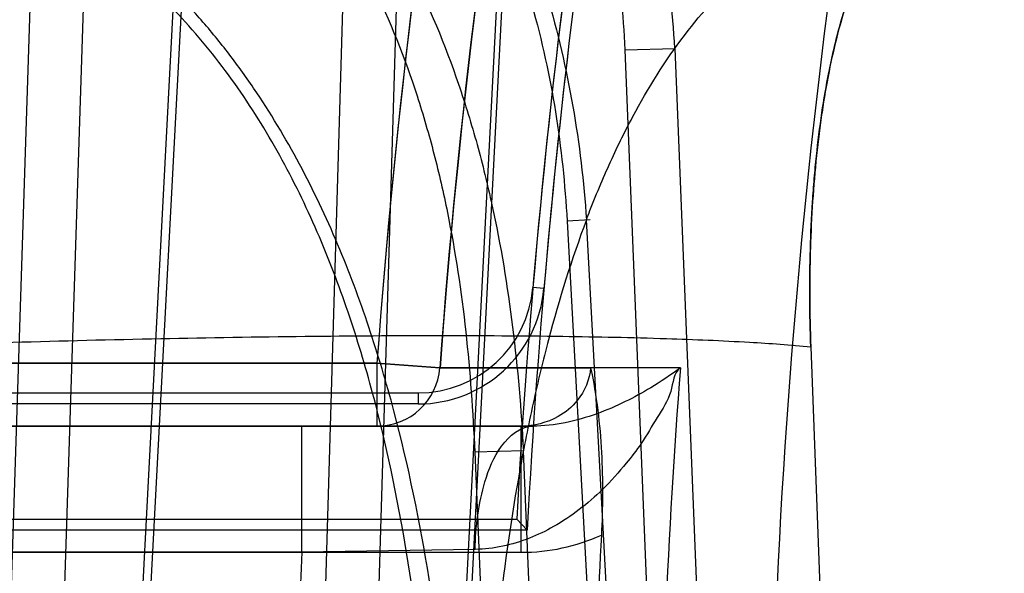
# Model space of a CAD drawing. Header units: millimetres. Extents: x 0 to 297, y 0 to 210.
# Tile 251 of 256: x 58.0827 to 58.1373, y 160.0303 to 160.061. Entities that reach past the tile are written whole.
import ezdxf

# ---------------------------------------------------------------- set-up
doc = ezdxf.new("R2010")
doc.units = ezdxf.units.MM
doc.header["$LTSCALE"] = 16.335
doc.layers.get('0').update_dxf_attribs({"linetype": 'CONTINUOUS'})
for name, color, linetype in [('AXES_REF', 7, 'CONTINUOUS'), ('INTFCLR_1', 7, 'CONTINUOUS'), ('INTFCLR_144815', 7, 'CONTINUOUS'), ('INTFCLR_72935', 7, 'CONTINUOUS')]:
    doc.layers.add(name, color=color, linetype=linetype)

msp = doc.modelspace()

# ---------------------------------------------------------------- linework, layer by layer
at = {"color": 7, "linetype": 'Continuous'}
for radius in [6.787079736, 6.7865, 6.743039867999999]:
    msp.add_circle((57.4637306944, 154.7114647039), radius, dxfattribs=at)
msp.add_arc((57.4637306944, 154.7114647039), 6.72, 278.2771290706, 261.7228709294, dxfattribs=at)
at = {"layer": 'AXES_REF', "color": 9, "linetype": 'Continuous'}
msp.add_circle((57.4637306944, 154.7114647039), 6.191158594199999, dxfattribs=at)
at = {"layer": 'INTFCLR_1', "color": 9, "linetype": 'Continuous'}
for p, q in [((58.03792640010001, 160.0419647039), (58.1025315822, 160.0419647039)), ((58.1025315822, 160.0419647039), (58.1025315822, 160.0384647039)), ((58.1025315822, 160.0419647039), (58.1060190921, 160.0417064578)), ((58.1105404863, 160.0384647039), (58.03792640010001, 160.0384647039)), ((58.1105404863, 160.0314647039), (58.1105404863, 160.0384647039)), ((58.03792640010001, 160.0314647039), (58.1105404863, 160.0314647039))]:
    msp.add_line(p, q, dxfattribs=at)
at = {"layer": 'INTFCLR_1', "color": 6, "linetype": 'Continuous'}
for p, q in [((58.1060190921, 160.0417064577), (58.1143906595, 160.0417064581)), ((58.0553324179, 160.0333114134), (58.1102858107, 160.0333114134)), ((58.11086604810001, 160.032698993), (58.1102858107, 160.0333114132)), ((58.11086604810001, 160.0326989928), (58.0546597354, 160.0326989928))]:
    msp.add_line(p, q, dxfattribs=at)
at = {"layer": 'INTFCLR_1', "color": 9, "linetype": 'Continuous'}
for centre, radius, start, end in [((58.5279264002, 160.0104647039), 0.4230504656, 136.3898582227, 175.7650415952), ((58.5279264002, 160.0104647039), 0.4265594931, 164.5870752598, 175.7650421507), ((58.102530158, 160.0419629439), 0.0034982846, 270.0233270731, 355.7955120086), ((58.1105436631, 160.0423616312), 0.0108968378, 269.9832962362, 294.0535823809)]:
    msp.add_arc(centre, radius, start, end, dxfattribs=at)
at = {"layer": 'INTFCLR_1', "color": 6, "linetype": 'Continuous'}
for radius, start, end in [(0.4182650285, 172.3705563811, 176.8687990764), (0.4176526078, 172.3705531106, 176.9483409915), (0.4036526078, 172.3704771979, 183.9851791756), (0.4135239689, 176.9577900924, 179.5155018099)]:
    msp.add_arc((58.5279264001, 160.0104647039), radius, start, end, dxfattribs=at)
at = {"layer": 'INTFCLR_1', "color": 9, "linetype": 'Continuous'}
msp.add_open_spline([(58.1143906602, 160.0417064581), (58.11433716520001, 160.0410546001), (58.11386853, 160.0399492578), (58.1124409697, 160.0387719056), (58.1112462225, 160.0384647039), (58.1105404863, 160.0384647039)], degree=3, knots=[0, 0, 0, 0, 0.3591718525, 0.6124442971, 1, 1, 1, 1], dxfattribs=at)
at = {"layer": 'INTFCLR_1', "color": 6, "linetype": 'Continuous'}
msp.add_open_spline([(58.11439065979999, 160.0417064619), (58.1145520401, 160.0409247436), (58.1148174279, 160.039366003), (58.1150134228, 160.0370152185), (58.1150683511, 160.0347001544), (58.11502533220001, 160.0331661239), (58.1149852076, 160.0324111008)], degree=3, knots=[0, 0, 0, 0, 0.2564157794, 0.5072612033, 0.7571129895, 1, 1, 1, 1], dxfattribs=at)
at = {"layer": 'INTFCLR_144815', "color": 9, "linetype": 'Continuous'}
for p, q in [((58.0834883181, 160.0682964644), (58.0811720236, 159.9964647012)), ((58.086433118, 160.068223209), (58.0841162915, 159.996464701)), ((58.0877891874, 159.9964647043), (58.0915877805, 160.0682964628)), ((58.0882413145, 159.9964647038), (58.0920330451, 160.0682232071)), ((58.098699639, 159.9964647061), (58.1008444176, 160.0682964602)), ((58.1016664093, 159.9964647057), (58.1038121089, 160.0682232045)), ((58.1095022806, 160.0682964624), (58.1057730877, 159.996464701)), ((58.1097938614, 160.0682232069), (58.1060716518, 159.9964647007)), ((58.1163017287, 160.0593444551), (58.1190587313, 160.0594177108)), ((58.1188524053, 159.9964647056), (58.1163017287, 160.0593444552)), ((58.1190587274, 160.0594177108), (58.12155244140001, 159.997991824)), ((58.1143628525, 160.0499178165), (58.1130821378, 160.049838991)), ((58.1130821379, 160.0498389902), (58.116005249, 159.9964647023)), ((58.11699795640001, 159.9979918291), (58.114156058, 160.0499122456)), ((58.1266099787, 160.0428609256), (58.1274968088, 160.0194547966)), ((58.1106580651, 160.0370939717), (58.10795846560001, 160.0370207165)), ((58.10795846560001, 160.0370207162), (58.1096804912, 159.9964647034)), ((58.1123194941, 159.9979918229), (58.11065806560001, 160.0370939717))]:
    msp.add_line(p, q, dxfattribs=at)
for points, knots in [([(58.0841282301, 160.1224647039), (58.0837418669, 160.1224647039), (58.0828618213, 160.122150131), (58.0817937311, 160.1209967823), (58.0810154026, 160.1196309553), (58.0803947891, 160.1182251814), (58.0797140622, 160.1163960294), (58.0789233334, 160.113678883), (58.0780775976, 160.1099116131), (58.077449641, 160.1063548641), (58.07704001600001, 160.1036219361), (58.0768058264, 160.1019201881), (58.0764464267, 160.0991487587), (58.07595847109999, 160.0947392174), (58.0754181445, 160.0885244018), (58.0750895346, 160.0836136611), (58.0748959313, 160.0801732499), (58.0747703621, 160.0777564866), (58.07457177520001, 160.0734088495), (58.074356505, 160.0670454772), (58.0742283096, 160.0605617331), (58.0741750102, 160.0552327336), (58.0741555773, 160.0497566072), (58.07418023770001, 160.0456247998), (58.0742137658, 160.0428609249)], [0, 0, 0, 0, 0.0141696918, 0.0322450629, 0.0566277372, 0.0716000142, 0.0885734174, 0.1281693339, 0.1752635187, 0.23012205, 0.2605881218, 0.2766094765, 0.2931202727, 0.3630793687, 0.4392923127, 0.5218901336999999, 0.54356936, 0.5656673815, 0.6106430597, 0.703181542, 0.7991653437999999, 0.8484703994, 0.8986287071, 1, 1, 1, 1]), ([(58.07421376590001, 160.0428609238), (58.0741804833, 160.0456041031), (58.0741478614, 160.051031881), (58.0742000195, 160.0590856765), (58.0743289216, 160.065682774), (58.07448507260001, 160.0708471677), (58.0746710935, 160.075781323), (58.07496131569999, 160.0816791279), (58.0753415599, 160.0873928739), (58.0756973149, 160.0917364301), (58.0760682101, 160.0957270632), (58.07657774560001, 160.1003400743), (58.077184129, 160.104691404), (58.0777165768, 160.1078667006), (58.0782377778, 160.1106235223), (58.0789156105, 160.1136504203), (58.0798210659, 160.1167622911), (58.0806630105, 160.1189154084), (58.0813856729, 160.1202817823), (58.0820328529, 160.1212541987), (58.082858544, 160.1221489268), (58.0837415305, 160.1224647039), (58.0841282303, 160.1224647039)], [0, 0, 0, 0, 0.1006106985, 0.199055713, 0.2953636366, 0.342590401, 0.3885395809, 0.4764458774, 0.5591383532, 0.5985355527, 0.6362718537, 0.7061191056, 0.7687234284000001, 0.7973639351, 0.8241873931, 0.8716144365, 0.9110602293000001, 0.9429569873, 0.9561975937, 0.9676399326, 0.9858181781, 1, 1, 1, 1]), ([(58.1190587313, 160.0594177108), (58.11895125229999, 160.0614899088), (58.1184748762, 160.0656169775), (58.1171871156, 160.0706520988), (58.1157306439, 160.0745199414), (58.114004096, 160.0782272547), (58.11212673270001, 160.081269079), (58.1102667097, 160.0836711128), (58.1089621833, 160.0852124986), (58.106540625, 160.0877192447), (58.1037975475, 160.0898788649), (58.10127219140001, 160.0914128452), (58.0995454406, 160.0923487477), (58.0964335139, 160.0937472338), (58.09359819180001, 160.0945317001), (58.0916883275, 160.0948497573)], [0, 0, 0, 0, 0.1287568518, 0.2569609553, 0.3213810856, 0.384983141, 0.5105637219, 0.5419689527, 0.5734721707, 0.6358190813, 0.7580421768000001, 0.7885404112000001, 0.8191369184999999, 0.8798569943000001, 1, 1, 1, 1]), ([(58.1163017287, 160.0593444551), (58.11622130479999, 160.061315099), (58.1158149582, 160.0652354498), (58.11464694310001, 160.0700215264), (58.1133081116, 160.0736925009), (58.111713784, 160.0772033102), (58.1099696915, 160.080083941), (58.10823575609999, 160.0823577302), (58.107019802, 160.0838153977), (58.1047596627, 160.0861845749), (58.1021925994, 160.0882254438), (58.0998266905, 160.0896746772), (58.0982083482, 160.0905583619), (58.0952896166, 160.0918790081), (58.0926277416, 160.0926190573), (58.0908343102, 160.092918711)], [0, 0, 0, 0, 0.1298374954, 0.2586273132, 0.3231850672, 0.3868339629, 0.5122916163, 0.5436287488, 0.5750512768, 0.6372068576, 0.7589754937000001, 0.7893511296, 0.8198239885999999, 0.8802999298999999, 1, 1, 1, 1]), ([(58.0874261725, 160.0883088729), (58.0869230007, 160.0873402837), (58.0861768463, 160.0857755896), (58.0852408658, 160.0835698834), (58.0837694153, 160.0797962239), (58.0817260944, 160.073276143), (58.08017964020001, 160.0663986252), (58.0792399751, 160.0612836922), (58.0786359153, 160.057684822), (58.0776707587, 160.0510458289), (58.0768427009, 160.0431946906), (58.0763212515, 160.0361136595), (58.0760736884, 160.0318863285), (58.0757551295, 160.0253581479), (58.07550340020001, 160.0153780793), (58.0755775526, 160.0064735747), (58.0756871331, 160.0019599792)], [0, 0, 0, 0, 0.0372726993, 0.0591480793, 0.081815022, 0.1755685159, 0.2921048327, 0.3223045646, 0.3531589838, 0.4167142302, 0.5513725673, 0.6226313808, 0.6591658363, 0.6959740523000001, 0.8458220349, 1, 1, 1, 1]), ([(58.0874261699, 160.0883088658), (58.0893741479, 160.0878388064), (58.0922386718, 160.0868023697), (58.09579067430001, 160.084857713), (58.0991797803, 160.0825349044), (58.1018534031, 160.0800693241), (58.1039010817, 160.0777281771), (58.1052171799, 160.0760881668), (58.10734310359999, 160.0730676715), (58.1091073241, 160.0697997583), (58.1103672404, 160.0668827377), (58.111144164, 160.0649003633), (58.1123211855, 160.0613848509), (58.1135199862, 160.0562243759), (58.1140134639, 160.0520214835), (58.1141560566, 160.0499122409)], [0, 0, 0, 0, 0.1202040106, 0.1809468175, 0.2426366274, 0.3663086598, 0.3976274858, 0.4292047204, 0.4923997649, 0.6189828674, 0.6509543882, 0.6830001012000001, 0.7466739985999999, 0.8731875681, 1, 1, 1, 1]), ([(58.08828018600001, 160.0865086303), (58.0901078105, 160.0860624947), (58.0927948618, 160.0850798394), (58.0961195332, 160.0832327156), (58.0992914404, 160.0810269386), (58.1017881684, 160.0786852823), (58.1036920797, 160.0764593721), (58.1049169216, 160.07489809), (58.1068946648, 160.0720188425), (58.1085273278, 160.068905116), (58.1096828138, 160.0661233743), (58.1103958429, 160.0642280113), (58.1114725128, 160.0608589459), (58.1125538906, 160.0559034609), (58.112968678, 160.0518682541), (58.1130821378, 160.049838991)], [0, 0, 0, 0, 0.1191128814, 0.1793339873, 0.2405248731, 0.3633715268, 0.3945338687, 0.4259739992, 0.4889667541, 0.6154878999, 0.6475290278, 0.6796791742, 0.7436740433, 0.8713175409, 1, 1, 1, 1]), ([(58.0844500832, 160.0815081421), (58.0866113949, 160.0809081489), (58.0897643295, 160.0795729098), (58.0935593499, 160.0771016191), (58.09620745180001, 160.0749200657), (58.0986251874, 160.0724622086), (58.1008005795, 160.0697703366), (58.1027295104, 160.0668866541), (58.1049752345, 160.0628404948), (58.1065343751, 160.0590860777), (58.1076060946, 160.0557788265), (58.10825594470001, 160.053553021), (58.10975872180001, 160.0474112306), (58.1104108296, 160.0416722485), (58.1106580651, 160.0370939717)], [0, 0, 0, 0, 0.122251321, 0.1841550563, 0.2465049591, 0.3088365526, 0.3717560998, 0.4348594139, 0.4976795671, 0.6237574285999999, 0.6555254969, 0.6871647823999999, 0.7501096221, 1, 1, 1, 1]), ([(58.0836976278, 160.0798439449), (58.0857259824, 160.0792730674), (58.088683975, 160.0780011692), (58.0922314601, 160.075643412), (58.0947047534, 160.0735604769), (58.0969588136, 160.0712116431), (58.0989825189, 160.0686361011), (58.1007717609, 160.065873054), (58.1028520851, 160.061984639), (58.1042821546, 160.0583744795), (58.1052567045, 160.0551917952), (58.1058490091, 160.0530404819), (58.1072173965, 160.0470594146), (58.1077632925, 160.0414778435), (58.10795846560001, 160.0370207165)], [0, 0, 0, 0, 0.1202423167, 0.1812239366, 0.2427342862, 0.3043443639, 0.3666795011, 0.4293621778, 0.4919378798, 0.6181093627, 0.650035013, 0.681882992, 0.7454161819, 1, 1, 1, 1]), ([(58.10804447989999, 160.0019989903), (58.1078646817, 160.0051063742), (58.10748286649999, 160.0113306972), (58.1067229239, 160.0206786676), (58.1055456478, 160.03004929), (58.1039589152, 160.0378319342), (58.1023647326, 160.0432084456), (58.1012780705, 160.0462749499), (58.100063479, 160.0493262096), (58.0983047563, 160.0530456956), (58.09618492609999, 160.0565758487), (58.0942583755, 160.0592382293), (58.09218554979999, 160.0617586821), (58.0898776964, 160.0640596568), (58.087333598, 160.0660744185), (58.0846349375, 160.0678761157), (58.0824378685, 160.0689637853), (58.0809235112, 160.0695374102)], [0, 0, 0, 0, 0.1216132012, 0.243647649, 0.3663864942, 0.4904425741, 0.5534431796, 0.5853358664, 0.6175277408, 0.68173217, 0.7458615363, 0.7780820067, 0.8100580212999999, 0.8733073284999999, 0.9049126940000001, 0.9367292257, 1, 1, 1, 1]), ([(58.1266099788, 160.0428609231), (58.126575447, 160.0437749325), (58.1265360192, 160.0455843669), (58.1265670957, 160.0482702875), (58.1266686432, 160.0504696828), (58.1267972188, 160.0521905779), (58.1269527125, 160.0538371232), (58.12719871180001, 160.0558069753), (58.1275246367, 160.0577103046), (58.1278306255, 160.0591556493), (58.12815281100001, 160.0604907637), (58.1285986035, 160.0620379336), (58.129126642, 160.0634844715), (58.1295894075, 160.0645363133), (58.1300514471, 160.0654666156), (58.1306624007, 160.0664968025), (58.1314747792, 160.0675443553), (58.1323438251, 160.068367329), (58.13326674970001, 160.0689611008), (58.1342363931, 160.0693182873), (58.13490384, 160.0693954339), (58.1352327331, 160.0693955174)], [0, 0, 0, 0, 0.091753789, 0.1815166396, 0.2694076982, 0.3125669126, 0.3546185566, 0.4353061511, 0.5116443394, 0.5482469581, 0.5834912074, 0.6494052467, 0.7096551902, 0.7377984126, 0.764641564, 0.8138270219, 0.85768374, 0.8972107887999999, 0.9333282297, 0.9670072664, 1, 1, 1, 1]), ([(58.135232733, 160.0693955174), (58.1349040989, 160.06939538), (58.1342385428, 160.0693186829), (58.1332735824, 160.0689641), (58.1315753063, 160.0678743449), (58.1302630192, 160.0659818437), (58.12935867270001, 160.0640401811), (58.12893939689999, 160.0629712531), (58.12852423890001, 160.0617785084), (58.1280587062, 160.0601665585), (58.1275909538, 160.0580915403), (58.1272737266, 160.056248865), (58.1270592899, 160.0546910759), (58.12686937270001, 160.0530461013), (58.1266905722, 160.0509251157), (58.1265892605, 160.0487619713), (58.1265522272, 160.0469849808), (58.1265453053, 160.0451592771), (58.1265751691, 160.0437818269), (58.1266099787, 160.0428609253)], [0, 0, 0, 0, 0.0329952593, 0.06653992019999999, 0.1023576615, 0.2341585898, 0.2886102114, 0.3181527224, 0.3493214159, 0.415407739, 0.4864622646, 0.5627887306, 0.6030561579, 0.6443314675, 0.7290312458, 0.8167025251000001, 0.8617033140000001, 0.9074743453, 1, 1, 1, 1]), ([(58.1068554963, 160.0019233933), (58.10668016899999, 160.005023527), (58.1063179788, 160.0112198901), (58.1056271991, 160.0205005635), (58.1045616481, 160.0297483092), (58.1031156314, 160.0373943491), (58.1016507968, 160.0426589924), (58.1006469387, 160.04564642), (58.0995291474, 160.0486082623), (58.09790234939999, 160.0522092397), (58.0959337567, 160.0556277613), (58.09414052, 160.0582016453), (58.0922119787, 160.0606292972), (58.0900585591, 160.0628450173), (58.08767852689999, 160.0647845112), (58.0851567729, 160.0665159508), (58.0830970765, 160.0675617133), (58.0816759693, 160.068112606)], [0, 0, 0, 0, 0.1248651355, 0.2496005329, 0.3741910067, 0.4990542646, 0.5620229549, 0.5937827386, 0.6257619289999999, 0.6893021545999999, 0.7524559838, 0.7840722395, 0.8153727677, 0.8770772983, 0.9078185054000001, 0.9387092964, 1, 1, 1, 1]), ([(58.114155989, 160.0499122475), (58.114221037, 160.0500846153), (58.1144770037, 160.0507531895), (58.1149384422, 160.0518929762), (58.11575474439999, 160.0537438), (58.1172165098, 160.0566714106), (58.11956653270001, 160.0603611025), (58.122140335, 160.0631397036), (58.1239635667, 160.064621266), (58.12515120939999, 160.065480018), (58.1272719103, 160.0667507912), (58.1305713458, 160.0679886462), (58.1333550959, 160.0682956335), (58.1347443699, 160.0682964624)], [0, 0, 0, 0, 0.0187560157, 0.0728836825, 0.1251833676, 0.224679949, 0.4058705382, 0.5687625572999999, 0.6073438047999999, 0.6449671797, 0.7179054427, 0.8585486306, 1, 1, 1, 1]), ([(58.1141560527, 160.0499122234), (58.1133351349, 160.0477363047), (58.1124664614, 160.0449371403), (58.1116026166, 160.0415112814), (58.1110511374, 160.0391140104), (58.110172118, 160.0346964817), (58.1094214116, 160.0294577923), (58.10895345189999, 160.0247305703), (58.1087335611, 160.0219114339), (58.10845370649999, 160.0175609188), (58.1082433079, 160.0109058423), (58.1083335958, 160.0049680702), (58.1084457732, 160.0019599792)], [0, 0, 0, 0, 0.1436399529, 0.1805795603, 0.218231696, 0.2955572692, 0.4587139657, 0.5448233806, 0.5889339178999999, 0.6333573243, 0.8140790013, 1, 1, 1, 1]), ([(58.07421376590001, 160.0428609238), (58.0769155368, 160.0429589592), (58.0823536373, 160.0431357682), (58.0904669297, 160.0433359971), (58.0983890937, 160.0434633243), (58.10582783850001, 160.0435097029), (58.1125113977, 160.0434723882), (58.1182205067, 160.0433553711), (58.1228105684, 160.0431668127), (58.1254791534, 160.0429777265), (58.1266099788, 160.0428609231)], [0, 0, 0, 0, 0.154723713, 0.3113826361, 0.4644588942, 0.6081603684, 0.7371004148, 0.8469550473, 0.9349387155, 1, 1, 1, 1])]:
    msp.add_open_spline(points, degree=3, knots=knots, dxfattribs=at)
at = {"layer": 'INTFCLR_72935', "color": 9, "linetype": 'Continuous'}
for p, q in [((58.1117969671, 160.0461017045), (58.1111867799, 160.0461539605)), ((58.1025315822, 160.0419647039), (58.03792640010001, 160.0419647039)), ((58.1025315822, 160.0419647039), (58.1025315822, 160.0384647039)), ((58.1060190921, 160.0417064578), (58.1025315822, 160.0419647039)), ((58.1193673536, 160.0417064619), (58.1060190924, 160.0417064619)), ((58.104822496, 160.0403114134), (58.104822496, 160.0396989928)), ((58.03792640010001, 160.0384647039), (58.1111750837, 160.0384647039)), ((58.0983654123, 160.0314647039), (58.0983654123, 160.0384647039)), ((58.0983654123, 160.0314647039), (58.03792640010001, 160.0314647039)), ((58.107980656, 160.0316256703), (58.0983654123, 160.0314647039))]:
    msp.add_line(p, q, dxfattribs=at)
at = {"layer": 'INTFCLR_72935', "color": 6, "linetype": 'Continuous'}
for p, q in [((58.06892153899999, 160.0403114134), (58.104822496, 160.0403114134)), ((58.104822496, 160.0396989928), (58.06892153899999, 160.0396989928))]:
    msp.add_line(p, q, dxfattribs=at)
at = {"layer": 'INTFCLR_72935', "color": 9, "linetype": 'Continuous'}
for centre, radius, start, end in [((58.5279264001, 160.0104647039), 0.426559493, 164.5322986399, 175.7650421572), ((58.5279264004, 160.0104647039), 0.423062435, 164.5322980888, 175.7650415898), ((58.1025302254, 160.0419628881), 0.003498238, 270.0222221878, 355.7963415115), ((58.5279263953, 160.0104647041), 0.4097518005, 175.6272070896, 179.5145993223), ((58.52792639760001, 160.010464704), 0.4300739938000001, 177.2012025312, 179.0673973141)]:
    msp.add_arc(centre, radius, start, end, dxfattribs=at)
at = {"layer": 'INTFCLR_72935', "color": 6, "linetype": 'Continuous'}
for centre, radius, start, end in [((58.5279264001, 160.0104647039), 0.4182650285, 171.1068503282, 175.1051770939), ((58.5279264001, 160.0104647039), 0.4176526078, 171.1068501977, 175.1051772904), ((58.104822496, 160.0466989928), 0.006999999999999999, 269.9999952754, 355.1051645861), ((58.104822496, 160.0466989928), 0.006387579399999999, 270.000000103, 355.1051762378)]:
    msp.add_arc(centre, radius, start, end, dxfattribs=at)
at = {"layer": 'INTFCLR_72935', "color": 9, "linetype": 'Continuous'}
for points, knots in [([(58.1193673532, 160.0417064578), (58.11899291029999, 160.0414184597), (58.1189376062, 160.0402376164), (58.11805611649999, 160.0389422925), (58.11728579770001, 160.0375696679), (58.1162530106, 160.0362457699), (58.1151393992, 160.0349851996), (58.1137803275, 160.0338077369), (58.11241568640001, 160.0328942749), (58.1105303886, 160.0319843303), (58.1090050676, 160.0316424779), (58.107980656, 160.0316256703)], [0, 0, 0, 0, 0.08825781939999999, 0.1895448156, 0.2956597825, 0.3808321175, 0.5028898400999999, 0.6093190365, 0.7159249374, 0.8085800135, 1, 1, 1, 1]), ([(58.1193673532, 160.0417064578), (58.1188391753, 160.0413087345), (58.1178463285, 160.0406368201), (58.1162948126, 160.039786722), (58.1141684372, 160.0388732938), (58.1123864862, 160.0384647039), (58.1111750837, 160.0384647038)], [0, 0, 0, 0, 0.222068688, 0.4019012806, 0.5931280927, 1, 1, 1, 1]), ([(58.107980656, 160.0316256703), (58.1079939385, 160.0328907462), (58.10827670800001, 160.0349117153), (58.1092343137, 160.0373695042), (58.1104909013, 160.0384647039), (58.1111750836, 160.0384647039)], [0, 0, 0, 0, 0.4729041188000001, 0.744256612, 1, 1, 1, 1])]:
    msp.add_open_spline(points, degree=3, knots=knots, dxfattribs=at)

doc.saveas('drawing.dxf')
